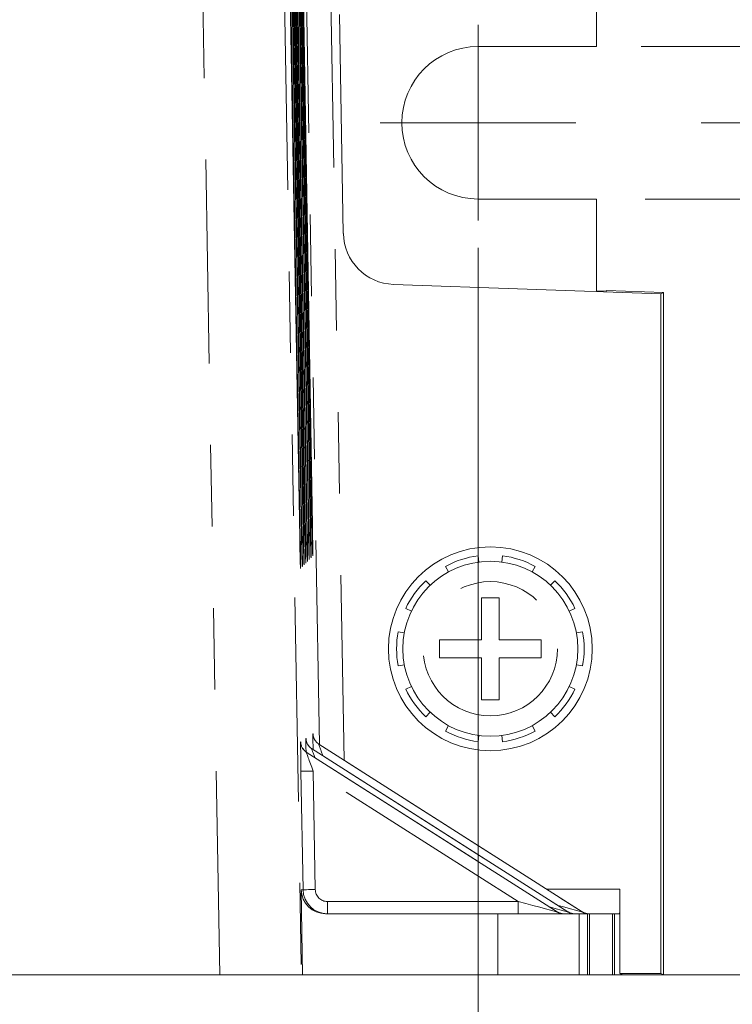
# Model space of a CAD drawing. Header units: inches. Extents: x 0.3 to 21.7, y 0.5 to 16.5.
# Tile 15 of 37: x 8.8 to 9.6, y 4.9 to 6.1. Entities that reach past the tile are written whole.
import ezdxf

# ---------------------------------------------------------------- set-up
doc = ezdxf.new("R2010")
doc.units = ezdxf.units.IN
doc.header["$MEASUREMENT"] = 0
doc.linetypes.add('PHANTOM', pattern=[0.5, 0.25, -0.05, 0.05, -0.05, 0.05, -0.05])
doc.styles.add('SLDTEXTSTYLE0', font='TXT', dxfattribs={"width": 0.75})
doc.dimstyles.new('SLDDIMSTYLE0', dxfattribs={"dimtxt": 0.12, "dimasz": 0.18, "dimexe": 0, "dimexo": 0.0625, "dimgap": 0.03, "dimtad": 0, "dimtih": 1, "dimtoh": 1, "dimzin": 12, "dimdsep": 46, "dimtxsty": 'SLDTEXTSTYLE0', "dimsah": 1, "dimcen": 0.09, "dimadec": 0, "dimazin": 0, "dimtfac": 1, "dimtofl": 0, "dimtmove": 0, "dimatfit": 3, "dimfxl": 1, "dimtolj": 1, "dimtzin": 12, "dimarcsym": 0})
doc.dimstyles.new('SLDDIMSTYLE1', dxfattribs={"dimtxt": 0.12, "dimasz": 0.18, "dimexe": 0, "dimexo": 0.0625, "dimgap": 0.03, "dimtad": 0, "dimtih": 1, "dimtoh": 1, "dimdec": 3, "dimzin": 12, "dimdsep": 46, "dimtxsty": 'SLDTEXTSTYLE0', "dimsah": 1, "dimcen": 0.09, "dimadec": 0, "dimazin": 0, "dimtfac": 1, "dimtofl": 0, "dimtmove": 0, "dimatfit": 3, "dimfxl": 1, "dimtolj": 1, "dimtzin": 12, "dimarcsym": 0})

# ---------------------------------------------------------------- blocks, each defined once
blk = doc.blocks.new('*D4')
at = {"color": 7, "linetype": 'Continuous', "lineweight": 0}
for p, q in [((4.5966, 4.8837), (4.5966, 3.4354)), ((9.5498, 4.8837), (9.5498, 3.4354)), ((4.5966, 3.5554), (6.8555, 3.5554)), ((9.5498, 3.5554), (7.2908, 3.5554))]:
    blk.add_line(p, q, dxfattribs=at)
for points in [[(4.5966, 3.5554), (4.7766, 3.5241), (4.7766, 3.5866)], [(9.5498, 3.5554), (9.3698, 3.5866), (9.3698, 3.5241)]]:
    blk.add_solid(points, dxfattribs=at)
at = {"color": 7, "linetype": 'Continuous', "lineweight": 0, "insert": (6.918, 3.6135), "char_height": 0.12, "attachment_point": 1, "style": 'SLDTEXTSTYLE0'}
blk.add_mtext('4.95', dxfattribs=at)
blk = doc.blocks.new('*D5')
at = {"color": 7, "linetype": 'Continuous', "lineweight": 0}
for p, q in [((4.8199, 5.8335), (4.8199, 3.9585)), ((9.3259, 5.8335), (9.3259, 3.9585)), ((4.8199, 4.0785), (6.8553, 4.0785)), ((9.3259, 4.0785), (7.2906, 4.0785))]:
    blk.add_line(p, q, dxfattribs=at)
for points in [[(4.8199, 4.0785), (4.9999, 4.0472), (4.9999, 4.1097)], [(9.3259, 4.0785), (9.1459, 4.1097), (9.1459, 4.0472)]]:
    blk.add_solid(points, dxfattribs=at)
at = {"color": 7, "linetype": 'Continuous', "lineweight": 0, "insert": (6.9178, 4.1366), "char_height": 0.12, "attachment_point": 1, "style": 'SLDTEXTSTYLE0'}
blk.add_mtext('4.51', dxfattribs=at)
blk = doc.blocks.new('*D7')
at = {"color": 7, "linetype": 'Continuous', "lineweight": 0}
for p, q in [((10.0277, 6.4964), (9.9677, 6.4964)), ((9.9677, 6.4964), (9.9677, 6.0805)), ((9.5309, 6.0805), (10.0877, 6.0805)), ((9.5994, 5.987), (10.0877, 5.987)), ((9.9677, 5.987), (9.9677, 5.687))]:
    blk.add_line(p, q, dxfattribs=at)
for points in [[(9.9677, 6.0805), (9.9989, 6.2605), (9.9364, 6.2605)], [(9.9677, 5.987), (9.9364, 5.807), (9.9989, 5.807)]]:
    blk.add_solid(points, dxfattribs=at)
at = {"color": 7, "linetype": 'Continuous', "lineweight": 0, "insert": (10.0902, 6.5546), "char_height": 0.12, "attachment_point": 1, "style": 'SLDTEXTSTYLE0'}
blk.add_mtext('.094', dxfattribs=at)
blk = doc.blocks.new('*D8')
at = {"color": 7, "linetype": 'Continuous', "lineweight": 0}
for p, q in [((10.347, 6.0805), (10.347, 6.3805)), ((9.5259, 6.0805), (10.467, 6.0805)), ((9.5309, 5.8935), (10.467, 5.8935)), ((10.347, 5.3905), (10.347, 5.8935)), ((10.407, 5.3905), (10.347, 5.3905))]:
    blk.add_line(p, q, dxfattribs=at)
for points in [[(10.347, 6.0805), (10.3783, 6.2605), (10.3158, 6.2605)], [(10.347, 5.8935), (10.3158, 5.7135), (10.3783, 5.7135)]]:
    blk.add_solid(points, dxfattribs=at)
at = {"color": 7, "linetype": 'Continuous', "lineweight": 0, "insert": (10.4695, 5.4486), "char_height": 0.12, "attachment_point": 1, "style": 'SLDTEXTSTYLE0'}
blk.add_mtext('.187', dxfattribs=at)
blk = doc.blocks.new('*D9')
at = {"color": 7, "linetype": 'Continuous', "lineweight": 0}
for p, q in [((9.6098, 7.03), (11.7882, 7.03)), ((11.6682, 7.03), (11.6682, 6.0811)), ((11.6682, 4.942), (11.6682, 5.8908)), ((9.2837, 4.942), (11.7882, 4.942))]:
    blk.add_line(p, q, dxfattribs=at)
for points in [[(11.6682, 7.03), (11.637, 6.85), (11.6995, 6.85)], [(11.6682, 4.942), (11.6995, 5.122), (11.637, 5.122)]]:
    blk.add_solid(points, dxfattribs=at)
at = {"color": 7, "linetype": 'Continuous', "lineweight": 0, "insert": (11.5131, 6.0441), "char_height": 0.12, "attachment_point": 1, "style": 'SLDTEXTSTYLE0'}
blk.add_mtext('2.09', dxfattribs=at)
blk = doc.blocks.new('*D10')
at = {"color": 7, "linetype": 'Continuous', "lineweight": 0}
for p, q in [((9.5994, 5.987), (11.3037, 5.987)), ((11.1837, 5.987), (11.1837, 5.5596)), ((11.1837, 4.942), (11.1837, 5.3693)), ((9.5505, 4.942), (11.3037, 4.942))]:
    blk.add_line(p, q, dxfattribs=at)
for points in [[(11.1837, 5.987), (11.1524, 5.807), (11.2149, 5.807)], [(11.1837, 4.942), (11.2149, 5.122), (11.1524, 5.122)]]:
    blk.add_solid(points, dxfattribs=at)
at = {"color": 7, "linetype": 'Continuous', "lineweight": 0, "insert": (11.0285, 5.5226), "char_height": 0.12, "attachment_point": 1, "style": 'SLDTEXTSTYLE0'}
blk.add_mtext('1.05', dxfattribs=at)
blk = doc.blocks.new('SW_CENTERMARKSYMBOL_0')
at = {"color": 7, "linetype": 'Continuous', "lineweight": 0}
for q in [(0, 0.12), (-0.12, 0), (0, -0.12), (0.12, 0)]:
    blk.add_line((0, 0), q, dxfattribs=at)

msp = doc.modelspace()

# ---------------------------------------------------------------- linework, layer by layer
at = {"color": 7, "linetype": 'PHANTOM', "lineweight": 0}
for p, q in [((9.1313, 5.2246), (9.1015, 6.9314)), ((9.1315, 6.932), (9.1616, 5.2053)), ((9.0092, 4.942), (8.9751, 6.9037)), ((9.0751, 6.9046), (9.1092, 4.942)), ((9.1114, 5.4824), (9.1121, 5.4824)), ((9.1135, 5.4846), (9.1142, 5.4846)), ((9.1157, 5.4868), (9.1163, 5.4868)), ((9.1178, 5.4889), (9.1185, 5.4889)), ((9.12, 5.4911), (9.1206, 5.4911)), ((9.1221, 5.4933), (9.1228, 5.4933)), ((9.1071, 5.478), (9.1078, 5.478)), ((9.1093, 5.4802), (9.1099, 5.4802)), ((9.1148, 5.2319), (9.1149, 5.2318)), ((9.1234, 5.2375), (9.1235, 5.2375)), ((9.1083, 5.2276), (9.1084, 5.2276)), ((9.1217, 5.2195), (9.436, 5.0193)), ((9.1304, 5.2251), (9.4536, 5.0193)), ((9.1152, 5.2153), (9.4229, 5.0193)), ((9.1112, 5.0464), (9.1086, 5.1919)), ((9.1236, 5.1921), (9.1262, 5.0467)), ((9.3751, 5.032), (9.1236, 5.1921)), ((9.4103, 5.047), (9.4998, 5.047)), ((9.1089, 5.0464), (9.1112, 5.0464)), ((9.1412, 5.032), (9.1412, 5.017)), ((9.1412, 5.032), (9.3751, 5.032)), ((9.3751, 5.032), (9.3751, 5.017)), ((9.3499, 5.017), (9.3499, 4.942)), ((9.4499, 5.017), (9.4499, 4.942))]:
    msp.add_line(p, q, dxfattribs=at)
at = {"color": 7, "linetype": 'Continuous', "lineweight": 15}
for p, q in [((9.1142, 5.4846), (9.0894, 6.9191)), ((9.0904, 6.9202), (9.1157, 5.4868)), ((9.1163, 5.4868), (9.0915, 6.9213)), ((9.0926, 6.9224), (9.1178, 5.4889)), ((9.1185, 5.4889), (9.0937, 6.9235)), ((9.0947, 6.9246), (9.12, 5.4911)), ((9.1206, 5.4911), (9.0958, 6.9257)), ((9.0969, 6.9267), (9.1221, 5.4933)), ((9.1228, 5.4933), (9.098, 6.9278)), ((9.0819, 6.9115), (9.1071, 5.478)), ((9.1078, 5.478), (9.083, 6.9126)), ((9.084, 6.9137), (9.1093, 5.4802)), ((9.1099, 5.4802), (9.0851, 6.9148)), ((9.0862, 6.9158), (9.1114, 5.4824)), ((9.1121, 5.4824), (9.0872, 6.9169)), ((9.0883, 6.918), (9.1135, 5.4846)), ((9.4709, 6.0805), (9.4709, 6.1928)), ((9.1606, 5.8514), (9.1559, 6.1199)), ((9.3259, 6.0805), (9.4709, 6.0805)), ((9.4709, 5.8935), (9.3259, 5.8935)), ((9.4709, 5.7808), (9.4709, 5.8935)), ((9.5498, 5.7774), (9.2221, 5.7888)), ((9.4709, 5.7808), (9.4832, 5.7804)), ((9.4832, 5.7814), (9.4832, 5.7804)), ((9.5532, 5.779), (9.4832, 5.7814)), ((9.5498, 5.7774), (9.5532, 5.779)), ((9.5498, 4.9437), (9.5498, 5.7774)), ((9.5532, 4.942), (9.5532, 5.779)), ((9.3269, 5.4483), (9.3259, 5.456)), ((9.3559, 5.456), (9.3549, 5.4483)), ((9.2861, 5.443), (9.2897, 5.4362)), ((9.3921, 5.4362), (9.3958, 5.443)), ((9.2671, 5.4198), (9.2618, 5.4254)), ((9.4201, 5.4254), (9.4148, 5.4198)), ((9.3299, 5.4045), (9.3519, 5.4045)), ((9.3299, 5.4045), (9.3299, 5.353)), ((9.3519, 5.353), (9.3519, 5.4045)), ((9.2371, 5.3915), (9.2441, 5.3882)), ((9.4377, 5.3882), (9.4447, 5.3915)), ((9.2355, 5.3615), (9.2279, 5.3629)), ((9.454, 5.3629), (9.4464, 5.3615)), ((9.2784, 5.353), (9.3299, 5.353)), ((9.2784, 5.353), (9.2784, 5.331)), ((9.3519, 5.353), (9.4034, 5.353)), ((9.4034, 5.331), (9.4034, 5.353)), ((9.3299, 5.331), (9.2784, 5.331)), ((9.3299, 5.331), (9.3299, 5.2795)), ((9.3519, 5.2795), (9.3519, 5.331)), ((9.4034, 5.331), (9.3519, 5.331)), ((9.2279, 5.321), (9.2355, 5.3224)), ((9.4464, 5.3224), (9.454, 5.321)), ((9.2441, 5.2958), (9.2371, 5.2925)), ((9.4447, 5.2925), (9.4377, 5.2958)), ((9.3519, 5.2795), (9.3299, 5.2795)), ((9.2618, 5.2586), (9.2671, 5.2642)), ((9.4148, 5.2642), (9.4201, 5.2586)), ((9.2897, 5.2477), (9.2861, 5.2409)), ((9.3958, 5.2409), (9.3921, 5.2477)), ((9.3259, 5.228), (9.3269, 5.2356)), ((9.3549, 5.2356), (9.3559, 5.228)), ((9.436, 5.0193), (9.1217, 5.2195)), ((9.4536, 5.0193), (9.1304, 5.2251)), ((9.4229, 5.0193), (9.1152, 5.2153)), ((9.4998, 5.047), (9.4998, 4.9437)), ((9.1107, 4.942), (9.1089, 5.0464)), ((9.3499, 5.017), (9.1389, 5.017)), ((9.4499, 5.017), (9.3499, 5.017)), ((9.4599, 5.017), (9.4499, 5.017)), ((9.4599, 5.017), (9.4599, 4.942)), ((9.4626, 5.017), (9.4599, 5.017)), ((9.4626, 5.017), (9.4626, 4.942)), ((9.4905, 5.017), (9.4626, 5.017)), ((9.4905, 5.017), (9.4905, 4.942)), ((9.4932, 5.017), (9.4905, 5.017)), ((9.4932, 5.017), (9.4932, 4.942)), ((9.4993, 5.017), (9.4932, 5.017)), ((5.1371, 4.942), (9.0092, 4.942)), ((9.1092, 4.942), (9.0092, 4.942)), ((9.1107, 4.942), (9.1092, 4.942)), ((9.1107, 4.942), (9.3499, 4.942)), ((9.4499, 4.942), (9.3499, 4.942)), ((9.4599, 4.942), (9.4499, 4.942)), ((9.4626, 4.942), (9.4599, 4.942)), ((9.4905, 4.942), (9.4626, 4.942)), ((9.4932, 4.942), (9.4905, 4.942)), ((9.5032, 4.942), (9.4932, 4.942)), ((9.5032, 4.942), (9.4998, 4.9437)), ((9.4998, 4.9437), (9.5498, 4.9437)), ((9.5032, 4.942), (9.5532, 4.942)), ((9.5498, 4.9437), (9.5532, 4.942))]:
    msp.add_line(p, q, dxfattribs=at)
at = {"color": 7, "linetype": 'PHANTOM', "lineweight": 0, "flags": 128}
for points in [[(9.1086, 5.1919), (9.1089, 5.1919), (9.1098, 5.1919), (9.1112, 5.1919), (9.1131, 5.1919), (9.1153, 5.192), (9.1179, 5.192), (9.1207, 5.1921), (9.1236, 5.1921)], [(9.1112, 5.0464), (9.1115, 5.0465), (9.1123, 5.0465), (9.1137, 5.0465), (9.1156, 5.0465), (9.1179, 5.0466), (9.1204, 5.0466), (9.1232, 5.0467), (9.1262, 5.0467)], [(9.4229, 5.0193), (9.4218, 5.0196), (9.419, 5.0203), (9.4146, 5.0215), (9.4086, 5.0231), (9.4014, 5.025), (9.3932, 5.0272), (9.3843, 5.0295), (9.3751, 5.032)], [(9.436, 5.0193), (9.435, 5.0196), (9.4322, 5.0203), (9.4277, 5.0215), (9.4218, 5.0231), (9.4145, 5.025), (9.4138, 5.0252)], [(9.4536, 5.0193), (9.4525, 5.0196), (9.4497, 5.0203), (9.4452, 5.0215), (9.4393, 5.0231), (9.4321, 5.025), (9.4239, 5.0272), (9.4239, 5.0272)]]:
    msp.add_lwpolyline(points, dxfattribs=at)
at = {"color": 7, "linetype": 'Continuous', "lineweight": 15}
for radius in [0.125, 0.1073]:
    msp.add_circle((9.3409, 5.342), radius, dxfattribs=at)
at = {"color": 7, "linetype": 'PHANTOM', "lineweight": 0}
msp.add_circle((9.3409, 5.342), 0.0823, dxfattribs=at)
at = {"color": 7, "linetype": 'Continuous', "lineweight": 15}
for centre, radius, start, end in [((9.3259, 5.987), 0.0935, 90, 270), ((9.2243, 5.8525), 0.0637, 181, 268), ((9.3409, 5.342), 0.115, 97.5, 118.5), ((9.3409, 5.342), 0.115, 61.5, 82.5), ((9.3409, 5.342), 0.115, 133.5, 154.5), ((9.3409, 5.342), 0.115, 25.5, 46.5), ((9.3409, 5.342), 0.115, 169.5, 190.5), ((9.3409, 5.342), 0.115, 349.5, 10.5), ((9.3409, 5.342), 0.115, 205.5, 226.5), ((9.3409, 5.342), 0.115, 313.5, 334.5), ((9.3409, 5.342), 0.115, 241.5, 262.5), ((9.3409, 5.342), 0.115, 277.5, 298.5), ((9.1299, 5.2321), 0.015, 181.005, 199.0885), ((9.1385, 5.2377), 0.015, 180.9818, 199.0952), ((9.1233, 5.2278), 0.015, 180.9677, 199.1233), ((9.1412, 5.047), 0.03, 181, 270)]:
    msp.add_arc(centre, radius, start, end, dxfattribs=at)
at = {"color": 7, "linetype": 'PHANTOM', "lineweight": 0}
for centre, start, end in [((9.1298, 5.2321), 181.0121, 237.5142), ((9.1384, 5.2378), 181.0096, 237.5167), ((9.1233, 5.2279), 181.0138, 237.5107), ((9.431, 5.032), 237.4869, 269.9917), ((9.4441, 5.032), 237.4908, 269.9901), ((9.4616, 5.032), 237.4869, 269.9917)]:
    msp.add_arc(centre, 0.015, start, end, dxfattribs=at)
at = {"color": 7, "linetype": 'Continuous', "lineweight": 15}
for centre, major_axis, ratio, start_param, end_param in [((9.1117, 5.4831), (-0.0007, 0.0382), 0.008726, 1.588097, 4.694783), ((9.1139, 5.4852), (-0.0007, 0.0382), 0.008726, 1.588097, 4.694783), ((9.116, 5.4874), (-0.0007, 0.0382), 0.008726, 1.588097, 4.694783), ((9.1181, 5.4896), (-0.0007, 0.0382), 0.008726, 1.588097, 4.694783), ((9.1203, 5.4918), (-0.0007, 0.0382), 0.008726, 1.588097, 4.694783), ((9.1224, 5.494), (-0.0007, 0.0382), 0.008726, 1.588097, 4.694783), ((9.1074, 5.4787), (-0.0007, 0.0382), 0.008726, 1.588097, 4.694783), ((9.1096, 5.4809), (-0.0007, 0.0382), 0.008726, 1.588097, 4.694783), ((9.1298, 5.2322), (0.0013, 0.0149), 0.999754, 1.674057, 2.660327), ((9.1155, 5.1959), (-0.0006, 0.036), 0.007278, 6.000099, 6.260917), ((9.1385, 5.2379), (0.0013, 0.0149), 0.999754, 1.674057, 2.660327), ((9.1241, 5.2015), (-0.0006, 0.036), 0.007278, 6.000099, 6.260917), ((9.1233, 5.228), (0.0013, 0.0149), 0.999754, 1.674057, 2.660327), ((9.109, 5.1916), (-0.0006, 0.036), 0.007278, 6.000098, 6.260917), ((9.1337, 5.2208), (0.0173, -0.0057), 0.338306, 4.063202, 4.063567), ((9.1424, 5.2265), (0.0173, -0.0057), 0.338306, 4.063202, 4.063567), ((9.1272, 5.2166), (0.0173, -0.0057), 0.338306, 4.063202, 4.063567), ((9.4993, 5.047), (0, 0.03), 0.017455, 3.141593, 4.712389), ((9.1389, 5.047), (0.03, 0), 0.999962, 3.159045, 4.712389), ((9.4311, 5.032), (0.015, 0), 0.999472, 4.145134, 4.712389), ((9.4443, 5.032), (0.015, 0), 0.999472, 4.145134, 4.712389), ((9.4618, 5.032), (0.015, 0), 0.999472, 4.145134, 4.712389)]:
    msp.add_ellipse(centre, major_axis=major_axis, ratio=ratio, start_param=start_param, end_param=end_param, dxfattribs=at)
at = {"color": 7, "linetype": 'PHANTOM', "lineweight": 0}
for centre, major_axis, ratio, start_param, end_param in [((9.1154, 5.1959), (-0.0006, 0.036), 0.007278, 0.012638, 0.990962), ((9.124, 5.2016), (-0.0006, 0.036), 0.007278, 0.012638, 1.082192), ((9.1089, 5.1917), (-0.0006, 0.036), 0.007278, 0.012638, 1.565981), ((9.1304, 5.1962), (-0.0087, 0.0233), 0.007607, 0.007386, 0.995753), ((9.139, 5.2018), (-0.0087, 0.0233), 0.007607, 0.007386, 1.172513), ((9.1239, 5.1919), (-0.0087, 0.0233), 0.007607, 0.007386, 1.56073), ((9.1412, 5.047), (0.015, 0), 0.999962, 3.159045, 4.712389)]:
    msp.add_ellipse(centre, major_axis=major_axis, ratio=ratio, start_param=start_param, end_param=end_param, dxfattribs=at)

# ---------------------------------------------------------------- block references
at = {"color": 7, "linetype": 'Continuous', "lineweight": 0}
msp.add_blockref('SW_CENTERMARKSYMBOL_0', (9.3259, 5.987), dxfattribs=at)

# ---------------------------------------------------------------- dimensions: what is measured, and where the dimension line sits
for base, p1, p2, dimstyle, picture, middle in [((11.6682, 7.03), (9.2237, 4.942), (9.5498, 7.03), 'SLDDIMSTYLE0', '*D9', (11.6682, 5.986)), ((9.9676633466, 5.9869741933), (9.4709292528, 6.0804741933), (9.5394292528, 5.9869741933), 'SLDDIMSTYLE1', '*D7', (9.9676633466, 6.4964465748)), ((10.347, 5.8935), (9.4659, 6.0805), (9.4709, 5.8935), 'SLDDIMSTYLE1', '*D8', (10.347, 5.3905)), ((11.18367, 5.986974), (9.490472, 4.941971), (9.539429, 5.986974), 'SLDDIMSTYLE0', '*D10', (11.18367, 5.464473))]:
    dim = msp.add_linear_dim(base=base, p1=p1, p2=p2, angle=90, dimstyle=dimstyle, override={"dimtxt": 0.12, "dimexe": 0.12, "dimexo": 0.06, "dimgap": 0.12, "dimtad": 0, "dimtih": 1, "dimtoh": 1, "dimzin": 12, "dimtzin": 12}, dxfattribs=at)
    dim.commit()
    dim.dimension.update_dxf_attribs({"geometry": picture, "text_midpoint": middle, "dimtype": 160})
for base, p1, p2, picture, middle in [((9.3259, 4.0785), (4.8199, 5.8935), (9.3259, 5.8935), '*D5', (7.0729, 4.0785)), ((4.5966, 3.5554), (9.5498, 4.9437), (4.5966, 4.9437), '*D4', (7.0732, 3.5554))]:
    dim = msp.add_linear_dim(base=base, p1=p1, p2=p2, dimstyle='SLDDIMSTYLE0', override={"dimtxt": 0.12, "dimexe": 0.12, "dimexo": 0.06, "dimgap": 0.12, "dimtad": 0, "dimtih": 1, "dimtoh": 1, "dimzin": 12, "dimtzin": 12}, dxfattribs=at)
    dim.commit()
    dim.dimension.update_dxf_attribs({"geometry": picture, "text_midpoint": middle, "dimtype": 160})

doc.saveas('drawing.dxf')
